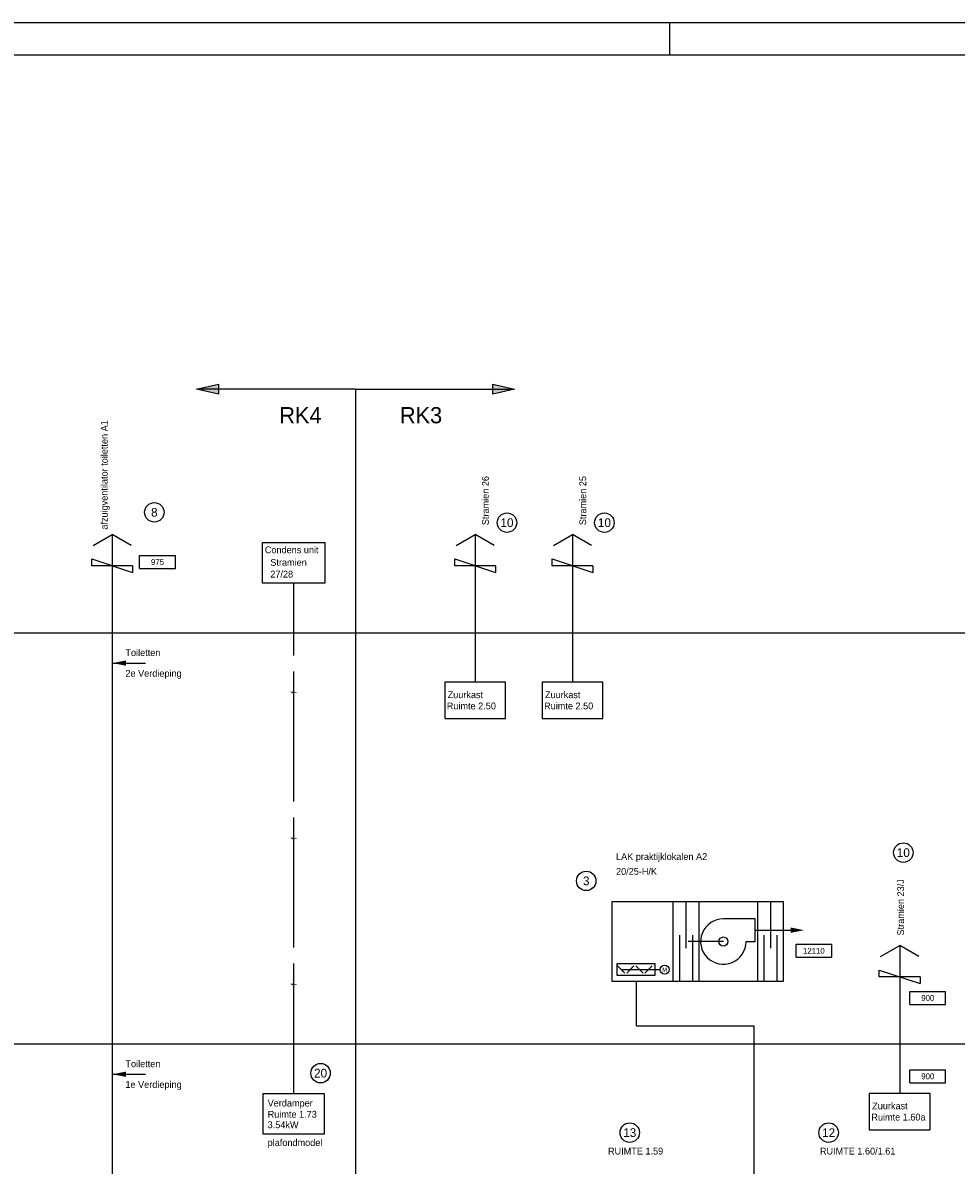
# Model space of a CAD drawing. Extents: x 0 to 1189, y 0 to 841.
# Tile 7 of 27: x 360 to 647, y 489 to 841. Entities that reach past the tile are written whole.
import ezdxf
from ezdxf.enums import TextEntityAlignment as Align

# ---------------------------------------------------------------- set-up
doc = ezdxf.new("R2010")
doc.units = 0
doc.linetypes.add('2322140', pattern=[45, 40, -5])
doc.linetypes.add('STABI22', pattern=[4, 2, -2])
doc.layers.get('0').update_dxf_attribs({"linetype": 'CONTINUOUS'})
for name, color, linetype in [('00KAD070', 5, 'CONTINUOUS'), ('BL$8----_TEKST', 7, 'CONTINUOUS'), ('WL$1----', 3, 'CONTINUOUS'), ('WL5448--', 4, 'CONTINUOUS'), ('WL561---', 4, 'CONTINUOUS'), ('WL570---_TOEVOER', 3, 'CONTINUOUS'), ('WM5448--', 1, 'CONTINUOUS')]:
    doc.layers.add(name, color=color, linetype=linetype)
doc.styles.add('BURO-018', font='BUROFONT.shx', dxfattribs={"height": 1.8})
doc.styles.add('BURO-025', font='BUROFONT.shx', dxfattribs={"height": 2.5})

# ---------------------------------------------------------------- blocks, each defined once
blk = doc.blocks.new('2322618')
at = {"color": 0, "linetype": 'CONTINUOUS'}
for p in [(-7, 7), (7, 7)]:
    blk.add_line(p, (0, 11.04), dxfattribs=at)
blk = doc.blocks.new('2322615')
at = {"color": 0, "linetype": 'CONTINUOUS'}
for p, q in [((-2.5, -7.5), (2.5, 7.5)), ((0, 7.5), (2.5, 7.5)), ((0, 7.5), (0, -7.5)), ((0, -7.5), (-2.5, -7.5))]:
    blk.add_line(p, q, dxfattribs=at)
at = {"color": 0, "linetype": 'CONTINUOUS', "style": 'BURO-018', "flags": 1}
blk.add_attdef('W_ID', (0, 0), '', height=1.8, dxfattribs=at)
blk = doc.blocks.new('2322140-2')
at = {"layer": 'WM5448--', "color": 0, "linetype": 'STABI22', "style": 'BURO-018'}
for p in [(-431.92, 634.72), (-431.92, 589.72), (-431.92, 544.72)]:
    blk.add_text('f', height=1.8, rotation=90, dxfattribs=at).set_placement(p, align=Align.MIDDLE)
blk = doc.blocks.new('30486013')
at = {"color": 0, "linetype": 'CONTINUOUS'}
blk.add_circle((0, 0), 2, dxfattribs=at)
at = {"color": 0, "linetype": 'CONTINUOUS', "style": 'BURO-018', "flags": 1}
blk.add_attdef('CV_MATCODE', (0, 0), '', height=1.8, dxfattribs=at)
blk = doc.blocks.new('AL-RNR')
at = {"color": 0, "linetype": 'CONTINUOUS'}
for p, q in [((-5.5, 2), (5.5, 2)), ((-5.5, -2), (-5.5, 2)), ((5.5, -2), (5.5, 2)), ((-5.5, -2), (5.5, -2))]:
    blk.add_line(p, q, dxfattribs=at)
blk = doc.blocks.new('3048601')
at = {"color": 0, "linetype": 'CONTINUOUS'}
blk.add_circle((0, 0), 2, dxfattribs=at)
at = {"color": 0, "linetype": 'CONTINUOUS', "style": 'BURO-018', "flags": 1}
blk.add_attdef('CV_MATCODE', (0, 0), '', height=1.8, dxfattribs=at)

msp = doc.modelspace()

# ---------------------------------------------------------------- hatches: boundary and pattern name
at = {"layer": 'WL561---', "linetype": 'CONTINUOUS'}
for points in [[(419.86, 726.55), (413.13, 728.1), (419.86, 729.66)], [(504.4, 729.66), (511.13, 728.1), (504.4, 726.55)]]:
    msp.add_hatch(color=8, dxfattribs=at).paths.add_polyline_path(points)
at = {"layer": 'WL561---'}
msp.add_hatch(color=6, dxfattribs=at).paths.add_polyline_path([(596.23, 562.25), (600.35, 561.43), (596.23, 560.61), (596.23, 561.43)])
at = {"layer": 'WL570---_TOEVOER', "linetype": 'CONTINUOUS'}
for points in [[(391.37, 642.9), (387.25, 643.72), (391.37, 644.55), (391.37, 643.72)], [(391.37, 516.21), (387.25, 517.03), (391.37, 517.86), (391.37, 517.03)]]:
    msp.add_hatch(color=6, dxfattribs=at).paths.add_polyline_path(points)

# ---------------------------------------------------------------- linework, layer by layer
at = {"layer": '00KAD070', "linetype": 'CONTINUOUS'}
msp.add_line((1179, 831), (10, 831), dxfattribs=at)
at = {"layer": 'BL$8----_TEKST', "color": 7}
for points in [[(433.47, 680.91), (452.65, 680.91), (452.65, 668.33), (433.47, 668.33)], [(489.59, 626.62), (508.36, 626.62), (508.36, 637.8), (489.59, 637.8)], [(519.59, 626.62), (538.36, 626.62), (538.36, 637.8), (519.59, 637.8)], [(541.12, 570.18), (541.12, 545.68), (594.04, 545.68), (594.04, 570.18)], [(433.68, 511.11), (452.44, 511.11), (452.44, 498.53), (433.68, 498.53)], [(620.43, 499.93), (639.19, 499.93), (639.19, 511.11), (620.43, 511.11)]]:
    msp.add_lwpolyline(points, close=True, dxfattribs=at)
at = {"layer": 'WL5448--', "color": 1, "linetype": '2322140'}
msp.add_line((443.06, 511.11), (443.06, 668.33), dxfattribs=at)
at = {"layer": 'WL561---', "color": 8, "linetype": 'CONTINUOUS'}
for p, q in [((413.13, 728.1), (419.86, 729.66)), ((419.86, 729.66), (419.86, 726.55)), ((504.4, 729.66), (511.13, 728.1)), ((504.4, 726.55), (504.4, 729.66)), ((462.13, 728.1), (413.13, 728.1)), ((419.86, 726.55), (413.13, 728.1)), ((462.13, 728.1), (511.13, 728.1)), ((462.13, 728.1), (462.13, 51.63)), ((511.13, 728.1), (504.4, 726.55)), ((45.54, 653.07), (1169.98, 653.07)), ((45.54, 526.38), (1169.51, 526.38))]:
    msp.add_line(p, q, dxfattribs=at)
at = {"layer": 'WL561---', "color": 6}
for p, q in [((498.98, 683.39), (498.98, 637.8)), ((528.98, 683.39), (528.98, 637.8)), ((629.81, 556.7), (629.81, 511.11)), ((548.66, 531.94), (548.66, 545.68)), ((548.66, 531.94), (584.95, 531.94)), ((584.95, 247.2), (584.95, 531.94))]:
    msp.add_line(p, q, dxfattribs=at)
at = {"layer": 'WL561---', "color": 1}
for p, q in [((560, 545.68), (560, 570.18)), ((564, 555.93), (564, 570.18)), ((568, 545.68), (568, 570.18)), ((586.04, 545.68), (586.04, 570.18)), ((590.04, 555.93), (590.04, 570.18)), ((562, 545.68), (562, 559.93)), ((566, 545.68), (566, 559.93)), ((588.04, 545.68), (588.04, 559.93)), ((592.04, 545.68), (592.04, 559.93))]:
    msp.add_line(p, q, dxfattribs=at)
at = {"layer": 'WL561---', "color": 3}
msp.add_lwpolyline([(585.25, 564.93), (575.45, 564.93, 2.414214), (582.45, 557.93), (585.25, 557.93)], format="xyb", close=True, dxfattribs=at)
msp.add_circle((575.45, 557.93), 1.4, dxfattribs=at)
at = {"layer": 'WL570---_TOEVOER'}
for p, q in [((1189, 841), (0, 841)), ((559, 831), (559, 841)), ((542.88, 550.4), (545.1, 548.17)), ((543.99, 549.29), (555.97, 549.29)), ((547.9, 550.4), (545.68, 548.17)), ((548.48, 550.4), (550.7, 548.17)), ((553.5, 550.4), (551.28, 548.17))]:
    msp.add_line(p, q, dxfattribs=at)
at = {"layer": 'WL570---_TOEVOER', "color": 6, "linetype": 'CONTINUOUS'}
for p, q in [((387.1, 683.39), (387.1, 317.03)), ((387.1, 643.72), (397.33, 643.72)), ((585.17, 561.44), (596.54, 561.44)), ((596.54, 561.44), (596.57, 561.44)), ((575.45, 557.93), (564.64, 557.93)), ((387.1, 517.03), (397.33, 517.03))]:
    msp.add_line(p, q, dxfattribs=at)
at = {"layer": 'WL570---_TOEVOER'}
msp.add_lwpolyline([(542.59, 547.54), (554.39, 547.54), (554.39, 551.04), (542.59, 551.04)], close=True, dxfattribs=at)

# ---------------------------------------------------------------- block references
at = {"layer": 'BL$8----_TEKST', "color": 7}
ref = msp.add_blockref('3048601', (400.09, 690.18), dxfattribs=dict(at, xscale=1.5, yscale=1.5, zscale=1.5))
ref.add_attrib('CV_TEXT1', '8', dxfattribs={"layer": '0', "color": 1, "linetype": 'CONTINUOUS', "height": 2.7, "style": 'BURO-018'}).set_placement((400.09, 690.18), align=Align.MIDDLE)
ref = msp.add_blockref('3048601', (508.77, 686.99), dxfattribs=dict(at, xscale=1.5, yscale=1.5, zscale=1.5))
ref.add_attrib('CV_TEXT1', '10', dxfattribs={"layer": '0', "color": 1, "linetype": 'CONTINUOUS', "height": 2.7, "style": 'BURO-018'}).set_placement((508.77, 686.99), align=Align.MIDDLE)
ref = msp.add_blockref('3048601', (538.79, 686.99), dxfattribs=dict(at, xscale=1.5, yscale=1.5, zscale=1.5))
ref.add_attrib('CV_TEXT1', '10', dxfattribs={"layer": '0', "color": 1, "linetype": 'CONTINUOUS', "height": 2.7, "style": 'BURO-018'}).set_placement((538.79, 686.99), align=Align.MIDDLE)
ref = msp.add_blockref('AL-RNR', (401.07, 674.86), dxfattribs=at)
ref.add_attrib('AL_RNR', '975', dxfattribs={"layer": '0', "color": 0, "linetype": 'CONTINUOUS', "height": 1.8, "style": 'BURO-018'}).set_placement((401.07, 674.86), align=Align.MIDDLE)
ref = msp.add_blockref('3048601', (630.92, 585.33), dxfattribs=dict(at, xscale=1.5, yscale=1.5, zscale=1.5))
ref.add_attrib('CV_TEXT1', '10', dxfattribs={"layer": '0', "color": 1, "linetype": 'CONTINUOUS', "height": 2.7, "style": 'BURO-018'}).set_placement((630.92, 585.33), align=Align.MIDDLE)
ref = msp.add_blockref('3048601', (533.19, 576.61), dxfattribs=dict(at, xscale=1.5, yscale=1.5, zscale=1.5))
ref.add_attrib('CV_TEXT1', '3', dxfattribs={"layer": '0', "color": 1, "linetype": 'CONTINUOUS', "height": 2.7, "style": 'BURO-018'}).set_placement((533.19, 576.61), align=Align.MIDDLE)
ref = msp.add_blockref('AL-RNR', (603.35, 555.07), dxfattribs=at)
ref.add_attrib('AL_RNR', '12110', dxfattribs={"layer": '0', "color": 0, "linetype": 'CONTINUOUS', "height": 1.8, "style": 'BURO-018'}).set_placement((603.35, 555.07), align=Align.MIDDLE)
ref = msp.add_blockref('AL-RNR', (638.46, 540.54), dxfattribs=at)
ref.add_attrib('AL_RNR', '900', dxfattribs={"layer": '0', "color": 0, "linetype": 'CONTINUOUS', "height": 1.8, "style": 'BURO-018'}).set_placement((638.46, 540.54), align=Align.MIDDLE)
ref = msp.add_blockref('3048601', (451.33, 517.38), dxfattribs=dict(at, xscale=1.5, yscale=1.5, zscale=1.5))
ref.add_attrib('CV_TEXT1', '20', dxfattribs={"layer": '0', "color": 1, "linetype": 'CONTINUOUS', "height": 2.7, "style": 'BURO-018'}).set_placement((451.33, 517.38), align=Align.MIDDLE)
ref = msp.add_blockref('AL-RNR', (638.46, 516.4), dxfattribs=at)
ref.add_attrib('AL_RNR', '900', dxfattribs={"layer": '0', "color": 0, "linetype": 'CONTINUOUS', "height": 1.8, "style": 'BURO-018'}).set_placement((638.46, 516.4), align=Align.MIDDLE)
ref = msp.add_blockref('3048601', (546.61, 499.05), dxfattribs=dict(at, xscale=1.5, yscale=1.5, zscale=1.5))
ref.add_attrib('CV_TEXT1', '13', dxfattribs={"layer": '0', "color": 1, "linetype": 'CONTINUOUS', "height": 2.7, "style": 'BURO-018'}).set_placement((546.61, 499.05), align=Align.MIDDLE)
ref = msp.add_blockref('3048601', (607.89, 499.05), dxfattribs=dict(at, xscale=1.5, yscale=1.5, zscale=1.5))
ref.add_attrib('CV_TEXT1', '12', dxfattribs={"layer": '0', "color": 1, "linetype": 'CONTINUOUS', "height": 2.7, "style": 'BURO-018'}).set_placement((607.89, 499.05), align=Align.MIDDLE)
at = {"layer": 'WL$1----', "color": 3, "xscale": 0.8400000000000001, "yscale": 0.8400000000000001, "zscale": 0.8400000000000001}
for p in [(387.1, 674.12), (498.98, 674.12), (528.98, 674.12), (629.81, 547.43)]:
    msp.add_blockref('2322618', p, dxfattribs=at)
at = {"layer": 'WL$1----', "color": 3, "xscale": 0.8400000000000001, "yscale": 0.8400000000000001, "zscale": 0.8400000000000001, "rotation": 270}
for p in [(387.1, 673.74), (498.98, 673.74), (528.98, 673.74), (629.81, 547.05)]:
    msp.add_blockref('2322615', p, dxfattribs=at)
at = {"layer": 'WL570---_TOEVOER'}
ref = msp.add_blockref('30486013', (557.37, 549.29), dxfattribs=dict(at, xscale=0.7000000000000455, yscale=0.7000000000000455, zscale=0.7))
ref.add_attrib('CV_TEXT1', 'M', dxfattribs={"layer": '0', "color": 1, "height": 1.26, "style": 'BURO-018'}).set_placement((557.37, 549.29), align=Align.MIDDLE)
at = {"layer": 'WM5448--', "color": 1, "linetype": 'STABI22'}
msp.add_blockref('2322140-2', (874.98, 0), dxfattribs=at)

# ---------------------------------------------------------------- texts
at = {"layer": 'BL$8----_TEKST', "color": 7, "style": 'BURO-025'}
for s, p in [('afzuigventilator toiletten A1', (385.72, 684.84)), ('Stramien 26', (503.18, 686.22)), ('Stramien 25', (533.18, 686.22)), ('Stramien 23/J', (631.14, 559.8))]:
    msp.add_text(s, height=2.1, rotation=90, dxfattribs=at).set_placement(p)
for s, height, p in [('RK4', 5, (438.62, 717.61)), ('RK3', 5, (475.79, 717.61)), ('Toiletten', 2.1, (391.19, 645.89)), ('2e Verdieping', 2.1, (391.19, 639.52)), ('Zuurkast', 2.1, (490.49, 632.92)), ('Zuurkast', 2.1, (520.49, 632.92)), ('Ruimte 2.50', 2.1, (490.22, 629.47)), ('Ruimte 2.50', 2.1, (520.22, 629.47)), ('LAK praktijklokalen A2', 2.1, (542.38, 583.05)), ('20/25-H/K', 2.1, (542.38, 578.49)), ('Toiletten', 2.1, (391.19, 519.2)), ('1e Verdieping', 2.1, (391.19, 512.83)), ('Verdamper', 2.1, (435.02, 507.1)), ('Zuurkast', 2.1, (621.32, 506.23)), ('Ruimte 1.73', 2.1, (435.02, 503.65)), ('Ruimte 1.60a', 2.1, (621.06, 502.78)), ('3.54kW', 2.1, (435.02, 500.42)), ('plafondmodel', 2.1, (435.02, 494.93)), ('RUIMTE 1.59', 2.1, (539.9, 492.3)), ('RUIMTE 1.60/1.61', 2.1, (605.21, 492.3))]:
    msp.add_text(s, height=height, dxfattribs=at).set_placement(p)
at = {"layer": 'BL$8----_TEKST', "color": 1, "style": 'BURO-025'}
for s, p in [('Condens unit', (434.15, 677.57)), ('Stramien', (435.84, 673.71)), ('27/28', (435.84, 670.09))]:
    msp.add_text(s, height=2.1, dxfattribs=at).set_placement(p)

doc.saveas('drawing.dxf')
